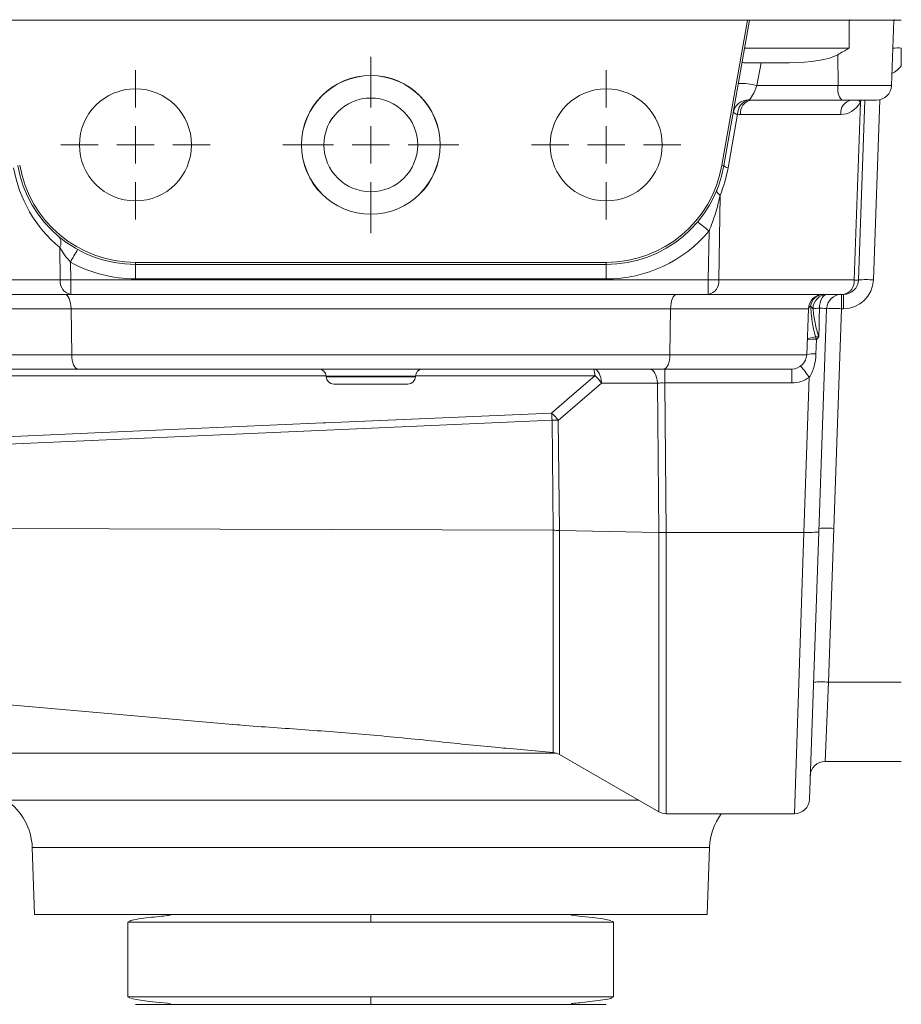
# Model space of a CAD drawing. Header units: millimetres. Extents: x 125 to 768, y -64 to 697.
# Tile 15 of 24: x 194 to 312, y 460 to 592. Entities that reach past the tile are written whole.
import ezdxf

# ---------------------------------------------------------------- set-up
doc = ezdxf.new("R2010")
doc.units = ezdxf.units.MM

# ---------------------------------------------------------------- blocks, each defined once
blk = doc.blocks.new('SW_CENTERMARKSYMBOL_2')
at = {"color": 0, "linetype": 'Continuous', "lineweight": 0}
for p, q in [((0, 5), (0, 10)), ((0, 0), (0, 2.5)), ((-5, 0), (-10, 0)), ((0, 0), (-2.5, 0)), ((0, 0), (0, -2.5)), ((0, 0), (2.5, 0)), ((5, 0), (10, 0)), ((0, -5), (0, -10))]:
    blk.add_line(p, q, dxfattribs=at)
blk = doc.blocks.new('SW_CENTERMARKSYMBOL_3')
at = {"color": 0, "linetype": 'Continuous', "lineweight": 0}
for p, q in [((0, 5), (0, 10)), ((0, 0), (0, 2.5)), ((-5, 0), (-10, 0)), ((0, 0), (-2.5, 0)), ((0, 0), (0, -2.5)), ((0, 0), (2.5, 0)), ((5, 0), (10, 0)), ((0, -5), (0, -10))]:
    blk.add_line(p, q, dxfattribs=at)
blk = doc.blocks.new('SW_CENTERMARKSYMBOL_4')
at = {"color": 0, "linetype": 'Continuous', "lineweight": 0}
for p, q in [((0, 5), (0, 11.79)), ((0, 0), (0, 2.5)), ((-5, 0), (-11.79, 0)), ((0, 0), (-2.5, 0)), ((0, 0), (0, -2.5)), ((0, 0), (2.5, 0)), ((5, 0), (11.79, 0)), ((0, -5), (0, -11.79))]:
    blk.add_line(p, q, dxfattribs=at)

msp = doc.modelspace()

# ---------------------------------------------------------------- linework, layer by layer
at = {"color": 7, "linetype": 'Continuous', "lineweight": 15}
for p, q in [((291.82, 591.78), (190.98, 591.78)), ((288.39, 572.35), (291.82, 591.78)), ((292.09, 591.78), (288.66, 572.31)), ((291.82, 591.78), (292.09, 591.78)), ((292.09, 591.78), (305.4, 591.78)), ((305.4, 588.01), (305.4, 591.78)), ((305.4, 591.78), (309.31, 591.78)), ((305.49, 591.88), (305.49, 591.78)), ((311.49, 591.78), (309.31, 591.78)), ((311.26, 588.01), (311.39, 591.78)), ((311.49, 591.88), (311.49, 591.78)), ((312.4, 591.78), (311.49, 591.78)), ((291.42, 588.01), (305.4, 588.01)), ((311.08, 583.01), (311.26, 588.01)), ((303.93, 583.01), (303.89, 587.15)), ((297.43, 586.08), (291.3, 586.08)), ((293.62, 586.08), (293.08, 583.01)), ((293.08, 583.01), (303.93, 583.01)), ((304.44, 581.08), (292.29, 581.08)), ((309.08, 581.08), (304.44, 581.08)), ((307.51, 581.08), (306.67, 557.01)), ((306.09, 557.01), (306.92, 580.76)), ((290.47, 579.18), (289.21, 572.03)), ((304.29, 579.15), (290.87, 579.15)), ((288.66, 572.31), (288.39, 572.35)), ((288.14, 568.33), (287.98, 557.01)), ((286.56, 557.01), (286.66, 563.55)), ((199.82, 557.01), (199.76, 561.35)), ((201.2, 559.4), (201.23, 557.01)), ((209.9, 559.08), (209.9, 559.35)), ((209.9, 559.35), (272.9, 559.35)), ((272.9, 559.08), (209.9, 559.08)), ((209.9, 559.08), (209.9, 557.15)), ((272.9, 559.08), (272.9, 559.35)), ((272.9, 559.08), (272.9, 557.15)), ((181.71, 557.01), (199.82, 557.01)), ((201.23, 557.01), (286.56, 557.01)), ((201.23, 557.01), (201.23, 555.08)), ((272.9, 557.15), (209.9, 557.15)), ((286.56, 555.08), (286.56, 557.01)), ((287.98, 557.01), (306.09, 557.01)), ((201.23, 555.08), (183.12, 555.08)), ((286.56, 555.08), (201.23, 555.08)), ((304.67, 555.08), (286.56, 555.08)), ((304.4, 553.15), (304.4, 555.08)), ((304.67, 553.15), (304.67, 555.08)), ((201.28, 553.15), (187.84, 553.15)), ((281.51, 553.15), (201.28, 553.15)), ((201.28, 553.15), (201.37, 547.01)), ((281.51, 553.15), (281.43, 547.01)), ((299.96, 553.15), (281.51, 553.15)), ((299.96, 553.15), (299.74, 547.01)), ((302.4, 553.15), (301.35, 523.29)), ((304.4, 553.15), (303.37, 523.77)), ((304.67, 553.15), (304.4, 553.15)), ((301.03, 549.06), (300.97, 547.1)), ((188.05, 547.01), (201.37, 547.01)), ((201.37, 547.01), (281.43, 547.01)), ((281.43, 547.01), (299.74, 547.01)), ((202.2, 545.08), (190.05, 545.08)), ((280.6, 545.08), (202.2, 545.08)), ((297.74, 545.08), (280.6, 545.08)), ((280.75, 543.22), (280.75, 545.08)), ((297.74, 543.22), (297.74, 545.08)), ((235.43, 544.12), (235.43, 544.05)), ((246.36, 543.08), (236.43, 543.08)), ((247.36, 544.05), (247.36, 544.12)), ((272.26, 543.21), (266.48, 538.22)), ((279.75, 543.21), (272.26, 543.21)), ((279.93, 523.23), (279.75, 543.21)), ((297.74, 543.22), (280.75, 543.22)), ((280.75, 543.22), (280.93, 523.22)), ((299.35, 523.22), (300.08, 543.98)), ((265.82, 523.51), (265.66, 538.23)), ((266.48, 538.22), (266.64, 523.5)), ((184.25, 523.76), (265.82, 523.51)), ((265.82, 523.51), (265.82, 523.51)), ((266.64, 523.5), (279.93, 523.23)), ((266.64, 523.5), (266.64, 523.5)), ((279.93, 523.23), (279.93, 523.23)), ((280.93, 523.22), (299.35, 523.22)), ((280.93, 523.22), (280.93, 523.22)), ((301.35, 523.29), (300.1, 487.51)), ((301.35, 523.29), (301.35, 523.29)), ((303.37, 523.77), (302.65, 503.2)), ((302.65, 503.2), (302.21, 492.58)), ((302.65, 503.2), (312.4, 503.2)), ((184.98, 500.86), (222.93, 497.54)), ((259.53, 494.34), (265.82, 493.79)), ((266.64, 493.52), (279.93, 485.85)), ((312.4, 492.58), (302.21, 492.58)), ((280.93, 485.58), (298.1, 485.58)), ((196.08, 481.07), (196.4, 472.08)), ((286.4, 472.08), (286.71, 481.07)), ((196.4, 472.08), (241.4, 472.08)), ((241.4, 472.08), (286.4, 472.08)), ((209.21, 471.25), (208.9, 471.08)), ((208.9, 471.08), (208.9, 461.08)), ((273.9, 471.08), (273.64, 471.23)), ((273.9, 461.08), (273.9, 471.08)), ((208.9, 461.08), (209.16, 460.94)), ((273.58, 460.91), (273.9, 461.08))]:
    msp.add_line(p, q, dxfattribs=at)
at = {"color": 8, "linetype": 'Continuous', "lineweight": 15}
for p, q in [((303.93, 583.01), (311.08, 583.01)), ((306.99, 581.08), (306.92, 580.76)), ((309.51, 581.13), (308.67, 557.01)), ((241.4, 544.12), (235.43, 544.12)), ((235.43, 544.05), (241.4, 544.05)), ((247.36, 544.12), (241.4, 544.12)), ((241.4, 544.05), (247.36, 544.05)), ((265.82, 493.79), (265.82, 523.51)), ((266.64, 523.5), (266.64, 493.52)), ((279.93, 485.85), (279.93, 523.23)), ((280.93, 523.22), (280.93, 485.58)), ((298.1, 485.58), (299.35, 523.22)), ((189.13, 493.71), (266.21, 493.71)), ((192.61, 487.39), (241.4, 487.39)), ((241.4, 487.39), (277.27, 487.39)), ((286.71, 481.07), (196.08, 481.07)), ((208.9, 471.08), (241.4, 471.08)), ((241.4, 471.08), (273.9, 471.08)), ((241.4, 461.08), (208.9, 461.08)), ((273.9, 461.08), (241.4, 461.08))]:
    msp.add_line(p, q, dxfattribs=at)
at = {"color": 8, "linetype": 'Continuous', "lineweight": 15, "flags": 128}
for points in [[(306.7, 581.08), (306.78, 580.94), (306.92, 580.76)], [(235.41, 544.2), (220.78, 544.2), (202.57, 544.2), (190.15, 544.2)], [(271.36, 544.2), (267.37, 544.2), (251.4, 544.2), (247.38, 544.2)]]:
    msp.add_lwpolyline(points, dxfattribs=at)
at = {"color": 7, "linetype": 'Continuous', "lineweight": 15, "flags": 128}
for points in [[(287.7, 569.02), (287.69, 568.95), (287.69, 568.88), (287.72, 568.8), (287.77, 568.71), (287.83, 568.62), (287.92, 568.52), (288.02, 568.43), (288.14, 568.33)], [(302.47, 555.08), (302.28, 555.05), (302.09, 554.95), (301.92, 554.78), (301.76, 554.55), (301.64, 554.27), (301.54, 553.96), (301.47, 553.61), (301.44, 553.24)], [(300.93, 549.38), (300.69, 549.35), (300.47, 549.32), (300.28, 549.27), (300.12, 549.22), (299.99, 549.17), (299.89, 549.11), (299.83, 549.04), (299.81, 548.98)], [(265.59, 539.2), (268.31, 541.56), (271.36, 544.2)], [(272.26, 543.21), (272.23, 543.58), (272.17, 543.94), (272.07, 544.26), (271.94, 544.54), (271.8, 544.77), (271.63, 544.94), (271.45, 545.05), (271.26, 545.08)], [(279.75, 543.21), (279.72, 543.58), (279.65, 543.94), (279.56, 544.26), (279.43, 544.54), (279.28, 544.77), (279.12, 544.94), (278.94, 545.05), (278.75, 545.08)], [(184.58, 535.68), (188.56, 535.85), (204.48, 536.54), (235.03, 537.87), (235.4, 537.89), (265.59, 539.2)], [(265.66, 538.23), (235.47, 536.91), (184.65, 534.7)], [(273.52, 471.29), (272.47, 471.5), (271.06, 471.69), (269.64, 471.84), (268.6, 471.95), (268.31, 471.99), (268.27, 472), (268.25, 472), (268.24, 472.01), (268.23, 472.01), (268.23, 472.01), (268.22, 472.01), (268.22, 472.01), (268.22, 472.02), (268.22, 472.02), (268.22, 472.02), (268.23, 472.03), (268.25, 472.03), (268.31, 472.04), (268.31, 472.04)], [(209.28, 460.88), (210.32, 460.67), (211.74, 460.48), (213.16, 460.33), (214.2, 460.22), (214.49, 460.18), (214.53, 460.17), (214.55, 460.16), (214.56, 460.16), (214.57, 460.16), (214.57, 460.16), (214.57, 460.15), (214.58, 460.15), (214.58, 460.15), (214.58, 460.15), (214.58, 460.15), (214.57, 460.14), (214.55, 460.13), (214.49, 460.13), (214.49, 460.13)]]:
    msp.add_lwpolyline(points, dxfattribs=at)
at = {"color": 7, "linetype": 'Continuous', "lineweight": 15}
for centre, radius in [((241.4, 575.08), 9.29), ((241.4, 575.08), 9.27), ((209.9, 575.08), 7.5), ((272.9, 575.08), 7.5), ((241.4, 575.08), 6.27)]:
    msp.add_circle(centre, radius, dxfattribs=at)
for centre, radius, start, end in [((311.96, 581.45), 6.6, 86.1939, 96.1277), ((290.93, 575.01), 8.29, 74.9521, 92.3142), ((306.16, 582.58), 2.28, 168.9819, 221.0252), ((309.08, 583.08), 2, 270, 358), ((291.88, 579.11), 1.99, 87.8724, 169.8316), ((292.45, 579.19), 1.97, 104.5467, 180.1815), ((292.62, 579.35), 1.76, 101.0281, 186.5465), ((306.04, 579.35), 1.76, 101.0281, 186.5465), ((290.56, 580.06), 0.883, 222.8672, 264.1073), ((211.31, 575.15), 18, 190, 230.0662), ((209.9, 575.08), 16, 190, 270), ((209.9, 575.08), 15.73, 190, 270), ((272.9, 575.08), 15.73, 270, 350), ((272.9, 575.08), 16, 270, 350), ((271.48, 575.15), 18, 337.7115, 350), ((289.3, 572.91), 0.883, 222.8672, 264.1073), ((274.55, 549.94), 18.22, 48.3409, 54.4942), ((198.65, 561.99), 1.28, 329.9126, 40.2026), ((272.9, 575.15), 18, 270, 319.8542), ((226.33, 546.06), 28.45, 148.1494, 152.0559), ((209.9, 575.15), 18, 241.0994, 270), ((201.57, 556.81), 1.76, 173.4535, 258.9719), ((200.53, 599.96), 42.95, 269.0572, 270.9428), ((287.27, 599.96), 42.95, 269.0572, 270.9428), ((286.23, 556.81), 1.76, 281.0281, 6.5465), ((304.34, 556.81), 1.76, 281.0281, 6.5465), ((304.67, 557.08), 2, 270, 358), ((304.67, 557.15), 4, 270, 358), ((306.38, 562.99), 5.99, 267.1981, 272.8019), ((307.67, 542.68), 14.37, 86.0129, 93.9871), ((301.96, 553.08), 2, 90, 178), ((302.06, 553.28), 1.81, 93.3072, 172.6089), ((302.52, 553.14), 1.94, 91.6364, 179.9499), ((304.4, 553.08), 2, 90, 177.9988), ((300.43, 553.06), 0.478, 109.7055, 168.5593), ((301.59, 547.97), 5.27, 91.673, 101.0393), ((303.4, 538.82), 14.37, 86.0117, 93.9859), ((300.68, 545.36), 3.72, 84.5167, 103.5054), ((305.98, 550.88), 5.27, 196.548, 200.1681), ((297.74, 547.08), 2, 270, 358), ((300.61, 543.4), 3.72, 84.5167, 103.5055), ((290.57, 537.69), 11.4, 33.455, 42.9597), ((234.43, 544.08), 1, 2, 90), ((248.36, 544.08), 1, 90, 178), ((268.69, 544.34), 2.67, 356.9727, 16.1563), ((268.58, 540.76), 4.43, 33.6769, 50.9926), ((236.43, 544.08), 1, 182, 270), ((246.36, 544.08), 1, 270, 358), ((297.74, 547.22), 4, 270, 305.7346), ((262.8, 535.76), 4.43, 33.6795, 50.9946), ((247.23, 537.35), 18.45, 2.7247, 5.765), ((265.8, 513.43), 24.8, 88.4161, 90.323), ((302.37, 509.43), 14.37, 86.0117, 93.9859), ((301.65, 488.86), 14.37, 86.0129, 93.9871), ((265.64, 491.79), 2, 60, 85), ((302.21, 490.58), 2, 90, 178), ((298.1, 487.58), 2, 270.3486, 358), ((188.09, 480.79), 8, 2, 55.6082), ((280.93, 487.58), 2, 240, 270), ((294.71, 480.79), 8, 143.163, 178)]:
    msp.add_arc(centre, radius, start, end, dxfattribs=at)
at = {"color": 8, "linetype": 'Continuous', "lineweight": 15}
msp.add_arc((309.26, 588.15), 4, 298.0403, 321.7415, dxfattribs=at)
at = {"color": 7, "linetype": 'Continuous', "lineweight": 15}
for centre, major_axis, ratio, start_param, end_param in [((297.16, 588.08), (7.47, -0.08), 0.267572, 4.751314, 5.837951), ((292.59, 583.08), (0.75, 1.99), 0.228601, 3.349885, 4.762961), ((292.44, 583.08), (2.75, 0.24), 0.72281, 4.470548, 4.593362), ((304.33, 583.15), (0.13, 4), 0.81623, 3.167126, 4.095412), ((291.03, 583.15), (0.46, 3.98), 0.81283, 3.112633, 3.235448), ((200.45, 553.08), (0, 2), 0.414214, 4.747296, 6.283185), ((282.34, 553.08), (0, 2), 0.414214, 0, 1.53589), ((302.47, 612.46), (2, 114.48), 0.000021, 4.128987, 4.168659), ((300.39, 553.08), (2, 0.07), 0.069374, 6.278313, 7.304162), ((202.2, 547.08), (0, 2), 0.414214, 1.605703, 3.141593), ((280.6, 547.08), (0, 2), 0.414214, 3.141593, 4.677482), ((280.75, 543.08), (2, -0.02), 0.069729, 1.572764, 2.096036), ((299.35, 523.29), (2, 0), 0.0349, 4.713607, 6.281968)]:
    msp.add_ellipse(centre, major_axis=major_axis, ratio=ratio, start_param=start_param, end_param=end_param, dxfattribs=at)
for points, knots in [([(305.4, 588.01), (305.27, 587.94), (305.14, 587.87), (304.89, 587.72), (304.76, 587.65), (304.39, 587.43), (304.14, 587.29), (303.89, 587.15)], [0, 0, 0, 0, 0.25, 0.25, 0.5, 0.5, 1, 1, 1, 1]), ([(312.4, 588.04), (312.4, 587.64), (312.4, 587.25), (312.4, 586.47), (312.4, 586.07), (312.4, 585.68)], [0, 0, 0, 0, 0.5, 0.5, 1, 1, 1, 1]), ([(291.12, 586.3), (291.11, 586.23), (291.11, 586.17), (291.17, 586.1), (291.22, 586.08), (291.3, 586.08)], [0, 0, 0, 0, 0.5, 0.5, 1, 1, 1, 1]), ([(288.14, 568.33), (287.97, 567.51), (287.76, 566.71), (287.27, 565.11), (286.99, 564.32), (286.66, 563.55)], [0, 0, 0, 0, 0.5, 0.5, 1, 1, 1, 1]), ([(201.2, 559.4), (200.92, 559.71), (200.66, 560.03), (200.17, 560.7), (199.96, 561.03), (199.76, 561.35)], [0, 0, 0, 0, 0.5, 0.5, 1, 1, 1, 1]), ([(300.26, 553.51), (300.3, 552.83), (300.37, 552.14), (300.58, 550.75), (300.72, 550.06), (300.93, 549.38)], [0, 0, 0, 0, 0.5, 0.5, 1, 1, 1, 1]), ([(300.58, 553.14), (300.64, 552.51), (300.73, 551.88), (300.92, 550.94), (300.99, 550.63), (301.15, 550.01), (301.25, 549.7), (301.37, 549.4)], [0, 0, 0, 0, 0.5, 0.5, 0.75, 0.75, 1, 1, 1, 1]), ([(300.97, 547.1), (300.95, 546.55), (300.87, 546), (300.66, 545.21), (300.58, 544.95), (300.36, 544.44), (300.24, 544.2), (300.08, 543.98)], [0, 0, 0, 0, 0.5, 0.5, 0.75, 0.75, 1, 1, 1, 1]), ([(279.93, 523.23), (279.97, 523.23), (280.05, 523.23), (280.17, 523.23), (280.29, 523.23), (280.42, 523.22), (280.54, 523.22), (280.67, 523.22), (280.8, 523.22), (280.89, 523.22), (280.93, 523.22)], [0, 0, 0, 0, 0.125002, 0.250003, 0.375002, 0.5, 0.624998, 0.749997, 0.874998, 1, 1, 1, 1]), ([(222.93, 497.55), (223.32, 497.51), (225.07, 497.35), (228.31, 497.12), (232.59, 496.82), (236.91, 496.5), (241.26, 496.14), (245.65, 495.73), (251.31, 495.16), (255.97, 494.64), (259.03, 494.39), (259.53, 494.34)], [0, 0, 0, 0, 0.033392, 0.151069, 0.268745, 0.383997, 0.499247, 0.617815, 0.736384, 0.956999, 1, 1, 1, 1]), ([(214.51, 472.04), (214.52, 472.04), (214.55, 472.03), (214.57, 472.03), (214.58, 472.02), (214.58, 472.02), (214.58, 472.02), (214.58, 472.01), (214.57, 472.01), (214.57, 472.01), (214.57, 472.01), (214.56, 472.01), (214.54, 472), (214.52, 472), (214.39, 471.97), (213.9, 471.92), (212.92, 471.82), (211.54, 471.67), (210.2, 471.49), (209.35, 471.34), (209.23, 471.27), (209.21, 471.25)], [0, 0, 0, 0, 0.006276, 0.011214, 0.014554, 0.015681, 0.01613, 0.016517, 0.016864, 0.017197, 0.017546, 0.017936, 0.018905, 0.020958, 0.023804, 0.052714, 0.176013, 0.375624, 0.636818, 0.942007, 1, 1, 1, 1]), ([(241.4, 471.08), (241.4, 471.2), (241.4, 471.33), (241.4, 471.57), (241.4, 471.69), (241.4, 471.89), (241.4, 471.96), (241.4, 472.06), (241.4, 472.08), (241.4, 472.08)], [0, 0, 0, 0, 0.25, 0.25, 0.5, 0.5, 0.75, 0.75, 1, 1, 1, 1]), ([(241.4, 460.08), (239.92, 460.08), (238.34, 460.08), (234.98, 460.08), (233.2, 460.08), (229.51, 460.08), (227.6, 460.08), (223.76, 460.08), (221.84, 460.08), (219.11, 460.08), (218.23, 460.08), (216.54, 460.08), (215.74, 460.08), (214.26, 460.08), (213.58, 460.08), (212.37, 460.08), (211.84, 460.08), (210.96, 460.08), (210.61, 460.08), (210.11, 460.08), (209.96, 460.08), (209.87, 460.08), (209.93, 460.08), (210.25, 460.08), (210.51, 460.08), (210.87, 460.08)], [0, 0, 0, 0, 0.125, 0.125, 0.25, 0.25, 0.375, 0.375, 0.5, 0.5, 0.5625, 0.5625, 0.625, 0.625, 0.6875, 0.6875, 0.75, 0.75, 0.8125, 0.8125, 0.875, 0.875, 0.9375, 0.9375, 1, 1, 1, 1]), ([(241.4, 461.08), (241.4, 460.97), (241.4, 460.84), (241.4, 460.59), (241.4, 460.47), (241.4, 460.28), (241.4, 460.2), (241.4, 460.11), (241.4, 460.08), (241.4, 460.08)], [0, 0, 0, 0, 0.25, 0.25, 0.5, 0.5, 0.75, 0.75, 1, 1, 1, 1]), ([(271.93, 460.08), (272.29, 460.08), (272.55, 460.08), (272.87, 460.08), (272.93, 460.08), (272.84, 460.08), (272.69, 460.08), (272.19, 460.08), (271.84, 460.08), (270.96, 460.08), (270.43, 460.08), (269.22, 460.08), (268.54, 460.08), (267.05, 460.08), (266.26, 460.08), (264.57, 460.08), (263.69, 460.08), (260.96, 460.08), (259.03, 460.08), (255.2, 460.08), (253.28, 460.08), (249.59, 460.08), (247.82, 460.08), (244.46, 460.08), (242.87, 460.08), (241.4, 460.08)], [0, 0, 0, 0, 0.0625, 0.0625, 0.125, 0.125, 0.1875, 0.1875, 0.25, 0.25, 0.3125, 0.3125, 0.375, 0.375, 0.4375, 0.4375, 0.5, 0.5, 0.625, 0.625, 0.75, 0.75, 0.875, 0.875, 1, 1, 1, 1]), ([(268.29, 460.13), (268.27, 460.13), (268.25, 460.13), (268.23, 460.14), (268.22, 460.14), (268.22, 460.15), (268.22, 460.15), (268.22, 460.15), (268.22, 460.15), (268.23, 460.16), (268.23, 460.16), (268.24, 460.16), (268.25, 460.17), (268.28, 460.17), (268.41, 460.2), (268.89, 460.25), (269.87, 460.35), (271.25, 460.5), (272.6, 460.68), (273.44, 460.82), (273.56, 460.9), (273.58, 460.91)], [0, 0, 0, 0, 0.0062761, 0.0112135, 0.0145544, 0.0156811, 0.0161296, 0.0165173, 0.016864, 0.0171969, 0.0175455, 0.0179357, 0.0189052, 0.0209579, 0.0238042, 0.0527136, 0.1760132, 0.3756236, 0.6368177, 0.9420067, 1, 1, 1, 1])]:
    msp.add_open_spline(points, degree=3, knots=knots, dxfattribs=at)
for points in [[(300.58, 553.14), (300.49, 553.27), (300.39, 553.39), (300.26, 553.51)], [(300.93, 549.38), (301.08, 549.39), (301.23, 549.4), (301.37, 549.4)], [(301.03, 549.06), (301.15, 549.17), (301.27, 549.28), (301.37, 549.4)], [(266.64, 523.5), (266.39, 523.5), (266.11, 523.51), (265.82, 523.51)], [(299.35, 523.22), (299.35, 523.22), (299.35, 523.22), (299.35, 523.22)], [(272.65, 472.08), (272.49, 472.08), (272.25, 472.08), (271.93, 472.08)]]:
    msp.add_open_spline(points, degree=3, dxfattribs=at)

# ---------------------------------------------------------------- block references
at = {"color": 7, "linetype": 'Continuous', "lineweight": 0}
for name, p in [('SW_CENTERMARKSYMBOL_4', (241.4, 575.08)), ('SW_CENTERMARKSYMBOL_2', (209.9, 575.08)), ('SW_CENTERMARKSYMBOL_3', (272.9, 575.08))]:
    msp.add_blockref(name, p, dxfattribs=at)

doc.saveas('drawing.dxf')
